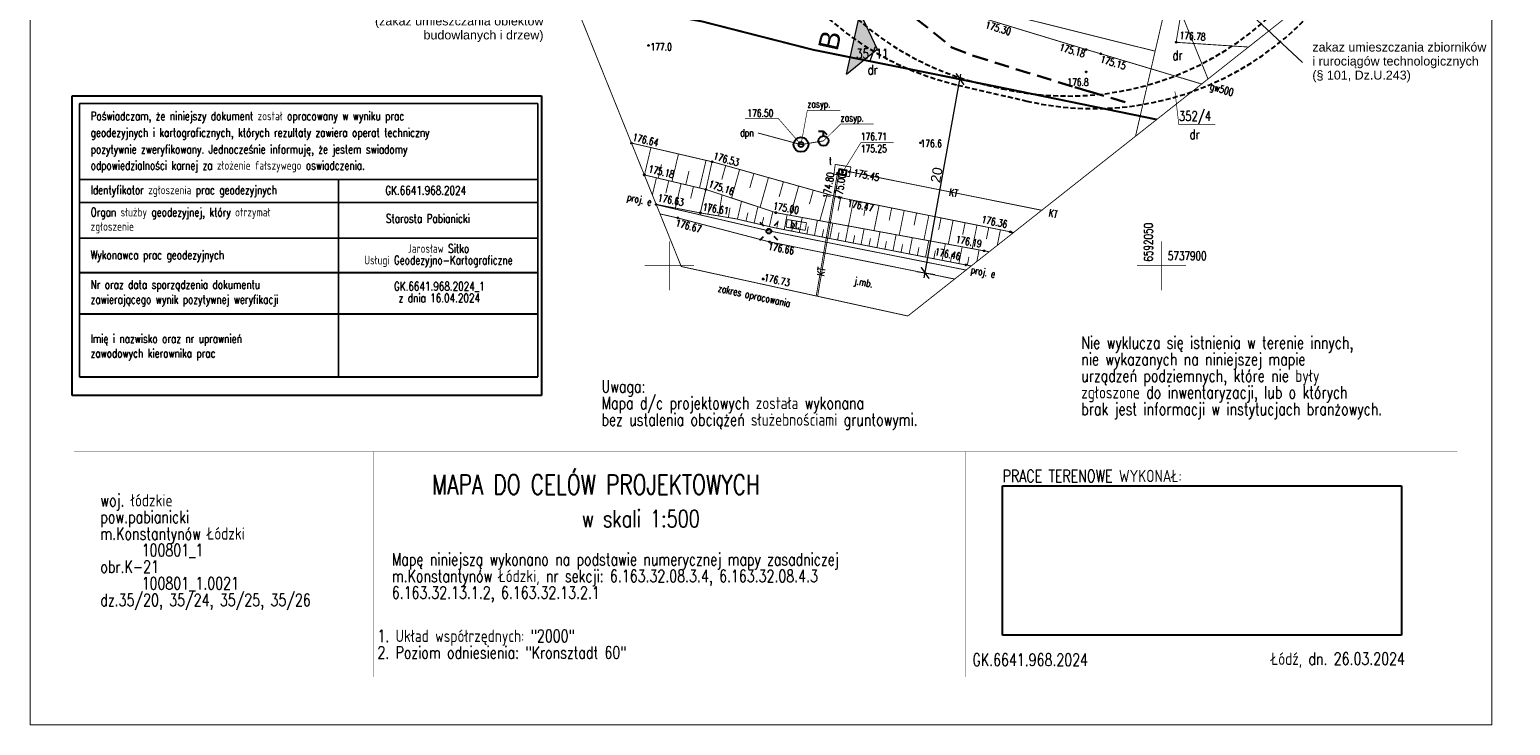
# Model space of a CAD drawing. Header units: metres. Extents: x 964 to 7125, y -212 to 9570.
# Tile 1 of 185: x 1580 to 1730, y 137 to 208. Entities that reach past the tile are written whole.
import ezdxf
from ezdxf import colors
from ezdxf.entities.mleader import LeaderData, LeaderLine
from ezdxf.enums import TextEntityAlignment as Align
from ezdxf.math import Vec2, Vec3

# ---------------------------------------------------------------- set-up
doc = ezdxf.new("R2010")
doc.units = ezdxf.units.M
doc.header["$XCLIPFRAME"] = 2
for name, pattern in [('1', [1.5, 1, -0.5]), ('1053', [2, 1.5, -0.5]), ('1081', [1.5, 1, -0.5]), ('1163', [2.5, 2, -0.5]), ('2217', [2, 1.5, -0.5]), ('2218', [1, 0.5, -0.5]), ('3820', [1.75, 1.25, -0.5]), ('CIĄGłA', [0]), ('DASH', [0.75, 0.5, -0.25]), ('DASHED', [0.75, 0.5, -0.25]), ('HIDDEN', [0.375, 0.25, -0.125])]:
    doc.linetypes.add(name, pattern=pattern)
for name, color, linetype, lineweight in [('AGP1_OPISY', 7, 'Continuous', 13), ('AGP1_WYMIARY', 7, 'Continuous', 15), ('IS-KD-opis', 96, 'Continuous', 30), ('LINIE PRZEKROJOWE', 7, 'Continuous', 9), ('STREFY GAZOCIĄG', 7, 'Continuous', 9)]:
    doc.layers.add(name, color=color, linetype=linetype, lineweight=lineweight)
for name, color, linetype in [('Dzialki', 7, 'Continuous'), ('GES_InneUrzadzeniaTowarzyszace', 7, 'Continuous'), ('GES_Rzedna', 7, 'Continuous'), ('GES_UrzadzeniaSiecElektroenerge', 7, 'Continuous'), ('Kontury', 7, 'Continuous'), ('Numery_dzialek', 7, 'Continuous'), ('Numery_uzytkow', 7, 'Continuous'), ('OT_Rzedna', 7, 'Continuous'), ('OT_Skarpa', 7, 'Continuous'), ('OT_ZagospodarowanieTerenu', 7, 'Continuous'), ('OTK_E_T_0', 7, 'Continuous'), ('OTK_E_T_3', 7, 'Continuous'), ('OTK_L_0', 7, 'Continuous'), ('OTK_L_4', 7, 'Continuous'), ('OTR_L_1', 7, 'Continuous'), ('OTR_T_0', 7, 'Continuous'), ('P_SUEP_L_0', 7, 'Continuous'), ('pieczatka', 7, 'Continuous'), ('RAMKA', 7, 'Continuous'), ('siatka_kwadratow', 7, 'Continuous'), ('skarpa', 7, 'Continuous'), ('SUGP_E_T_0', 7, 'Continuous'), ('SUGP_L_0', 7, 'Continuous'), ('SUGR_T_0', 7, 'Continuous'), ('SUL_E_T_0', 7, 'Continuous'), ('SUL_L_0', 7, 'Continuous'), ('SUNR_T_0', 7, 'Continuous'), ('SUP_L_1', 7, 'Continuous'), ('SUTR_T_0', 7, 'Continuous'), ('SUW_T_0', 7, 'Continuous'), ('SUW_T_3', 7, 'Continuous'), ('SUWP_L_0', 7, 'Continuous'), ('SUWR_T_0', 7, 'Continuous'), ('Uzytki', 7, 'Continuous'), ('WYMIARY', 9, 'Continuous'), ('wywiad', 7, 'Continuous'), ('zakres_poprawny', 7, 'Continuous'), ('ZP_strefy oddziaływania', 8, 'HIDDEN')]:
    doc.layers.add(name, color=color, linetype=linetype)
doc.styles.add('ARIAL', font='arial.ttf')
doc.styles.add('GENERATED_STYLE_2', font='arial.ttf')
doc.styles.add('IS-0.6', font='simplex.shx', dxfattribs={"width": 0.6})
doc.styles.add('STYL_ARIAL', font='simplex', dxfattribs={"width": 0.75, "oblique": 0.1})
picture_1 = doc.add_image_def('image1.jpg', size_in_pixel=(1754, 2481))

# ---------------------------------------------------------------- blocks, each defined once
blk = doc.blocks.new('PRZEKRÓJ TERENU OPIS PZT')
at = {"true_color": 0x636466}
h = blk.add_hatch(color=251, dxfattribs=at)
h.dxf.hatch_style = 1
h.paths.add_polyline_path([(2754.39, 31.61), (2751.91, 34.79), (2751.9, 28.45)])
h = blk.add_hatch(color=251, dxfattribs=at)
h.dxf.hatch_style = 1
h.paths.add_polyline_path([(2797.02, -21.78), (2793.85, -19.3), (2800.19, -19.3)])
h = blk.add_hatch(color=251, dxfattribs=at)
h.dxf.hatch_style = 1
h.paths.add_polyline_path([(2715.91, -22.07), (2712.74, -19.58), (2719.09, -19.58)])
h = blk.add_hatch(color=251, dxfattribs=at)
h.dxf.hatch_style = 1
h.paths.add_polyline_path([(2754.11, -69.64), (2751.64, -66.46), (2751.62, -72.81)])
at = {"color": 251, "true_color": 0x636466}
for points in [[(2751.91, 34.79), (2751.62, -72.81)], [(2751.91, 34.79), (2754.39, 31.61)], [(2751.9, 28.45), (2754.39, 31.61)], [(2712.74, -19.58), (2800.19, -19.3)], [(2793.85, -19.3), (2797.02, -21.78)], [(2800.19, -19.3), (2797.02, -21.78)], [(2712.74, -19.58), (2715.91, -22.07)], [(2719.09, -19.58), (2715.91, -22.07)], [(2751.64, -66.46), (2754.11, -69.64)], [(2751.62, -72.81), (2754.11, -69.64)]]:
    blk.add_lwpolyline(points, dxfattribs=at)
at = {"layer": 'AGP1_OPISY', "color": 251, "linetype": 'Continuous', "lineweight": 40, "true_color": 0x636466, "char_height": 2.05, "attachment_point": 1, "rotation": 269.8444, "style": 'ARIAL', "bg_fill": 3, "box_fill_scale": 1.5, "bg_fill_color": 256, "bg_fill_transparency": 0}
for insert in [(2749.97, 33.67), (2749.7, -67.59)]:
    blk.add_mtext('A', dxfattribs=dict(at, insert=insert))
at = {"layer": 'AGP1_OPISY', "color": 251, "linetype": 'Continuous', "lineweight": 40, "true_color": 0x636466, "char_height": 2.05, "attachment_point": 7, "style": 'ARIAL', "bg_fill": 3, "box_fill_scale": 1.5, "bg_fill_color": 256, "bg_fill_transparency": 0}
for insert in [(2714.76, -18.19), (2795.86, -17.91)]:
    blk.add_mtext('B', dxfattribs=dict(at, insert=insert))
blk = doc.blocks.new('_ArchTick')
at = {"layer": 'WYMIARY', "color": 0, "linetype": 'Continuous', "const_width": 0.15}
blk.add_lwpolyline([(-0.5, -0.5), (0.5, 0.5)], dxfattribs=at)
blk = doc.blocks.new('OTRS')
at = {"color": 0}
blk.add_circle((0, 0), 0.05, dxfattribs=at)
blk = doc.blocks.new('SUUS28')
at = {"color": 0}
for p, q in [((-0.5, 1), (0, 1)), ((0, 0.5), (0, 1)), ((0, 1), (0.35, 0.65))]:
    blk.add_line(p, q, dxfattribs=at)
blk.add_circle((0, 0), 0.5, dxfattribs=at)
blk = doc.blocks.new('OTRN')
at = {"color": 0}
blk.add_circle((0, 0), 0.05, dxfattribs=at)
blk = doc.blocks.new('SUEO')
at = {"color": 0}
for p, q in [((-0.9, 0.9), (-0.55, 0.55)), ((0.9, 0.9), (0.55, 0.55)), ((-0.9, -0.9), (-0.55, -0.55)), ((0.9, -0.9), (0.55, -0.55))]:
    blk.add_line(p, q, dxfattribs=at)
blk.add_circle((0, 0), 0.25, dxfattribs=at)
blk = doc.blocks.new('SURS')
at = {"color": 0}
blk.add_circle((0, 0), 0.05, dxfattribs=at)
blk = doc.blocks.new('SUPW2')
at = {"color": 0}
blk.add_lwpolyline([(-0.4, -0.25), (0.4, -0.25), (0.4, 0.25), (-0.4, 0.25)], close=True, dxfattribs=at)
blk = doc.blocks.new('SUUS13')
at = {"color": 0}
for radius in [0.75, 0.25]:
    blk.add_circle((0, 0), radius, dxfattribs=at)
blk = doc.blocks.new('RTPW02')
at = {"color": 0}
blk.add_circle((0, 0), 0.05, dxfattribs=at)
blk = doc.blocks.new('_None', base_point=(2.5, 0))

msp = doc.modelspace()

# ---------------------------------------------------------------- linework, layer by layer
at = {"layer": 'AGP1_WYMIARY', "color": 18, "true_color": 0x000000}
msp.add_line((1669.981, 183.163), (1671.807, 182.834), dxfattribs=at)
at = {"layer": 'OTK_L_0', "color": 8, "linetype": '1053', "const_width": 0.09}
for points in [[(1643.897, 189.005), (1645.713, 188.592)], [(1645.713, 188.592), (1643.897, 189.005)], [(1655.019, 186.165), (1645.713, 188.592)], [(1673.829, 182.391), (1655.019, 186.165)]]:
    msp.add_lwpolyline(points, dxfattribs=at)
at = {"layer": 'OTK_L_4', "color": 251, "linetype": '1053', "true_color": 0x636466, "const_width": 0.09}
for points in [[(1656.818, 188.432), (1656.691, 187.662)], [(1658.775, 188.109), (1656.818, 188.432)], [(1658.648, 187.339), (1658.775, 188.109)], [(1656.691, 187.662), (1658.648, 187.339)]]:
    msp.add_lwpolyline(points, dxfattribs=at)
at = {"layer": 'OTR_L_1', "color": 8, "linetype": '3820', "const_width": 0.09}
for points in [[(1648.774, 188.975), (1648.959, 190.105)], [(1650.841, 188.636), (1651.004, 189.63)], [(1662.243, 190.65), (1661.979, 189.337)], [(1679.819, 187.12), (1662.111, 190.676)], [(1664.858, 190.125), (1664.599, 188.833)], [(1667.43, 189.608), (1667.175, 188.339)], [(1647.989, 189.103), (1651.539, 188.521)], [(1651.539, 188.521), (1655.566, 187.591)], [(1652.628, 188.27), (1652.828, 189.138)], [(1654.25, 187.895), (1654.433, 188.688)], [(1655.667, 189.131), (1677.337, 185.16)], [(1655.667, 189.131), (1677.337, 185.16)], [(1655.756, 187.554), (1655.902, 188.308)], [(1657.275, 187.259), (1657.423, 188.021)], [(1669.958, 189.101), (1669.708, 187.852)], [(1672.444, 188.601), (1672.198, 187.374)], [(1674.888, 188.111), (1674.645, 186.904)], [(1655.566, 187.591), (1675.506, 183.715)], [(1658.811, 186.961), (1658.96, 187.731)], [(1660.363, 186.659), (1660.514, 187.437)], [(1661.932, 186.354), (1662.085, 187.141)], [(1663.518, 186.046), (1663.673, 186.841)], [(1665.122, 185.734), (1665.278, 186.538)], [(1677.29, 187.628), (1677.052, 186.442)], [(1678.476, 187.39), (1678.159, 185.81)], [(1679.652, 187.154), (1679.613, 186.957)], [(1666.743, 185.419), (1666.901, 186.231)], [(1668.381, 185.1), (1668.541, 185.922)], [(1670.037, 184.778), (1670.198, 185.609)], [(1671.711, 184.453), (1671.874, 185.292)], [(1673.403, 184.124), (1673.568, 184.972)], [(1675.114, 183.791), (1675.281, 184.649)]]:
    msp.add_lwpolyline(points, dxfattribs=at)
at = {"layer": 'P_SUEP_L_0', "color": 251, "linetype": '1163', "true_color": 0x636466, "const_width": 0.09}
for points in [[(1654.987, 187.278), (1643.519, 189.943)], [(1674.983, 183.303), (1654.987, 187.278)]]:
    msp.add_lwpolyline(points, dxfattribs=at)
at = {"layer": 'pieczatka', "color": 6, "const_width": 0.175}
for points in [[(1584.918, 172.439), (1584.918, 200.222)], [(1584.918, 190.171), (1631.489, 190.171)], [(1584.918, 186.539), (1631.489, 186.539)], [(1584.918, 183.035), (1631.489, 183.035)], [(1584.918, 178.839), (1631.489, 178.839)], [(1584.918, 172.439), (1631.489, 172.439)]]:
    msp.add_lwpolyline(points, dxfattribs=at)
at = {"layer": 'RAMKA', "color": 7}
for points in [[(1584.363, 164.865, -0.015, -0.015, 0), (1724.888, 164.865, -0.015, -0.015, 0)], [(1584.363, 164.865, -0.015, -0.015, 0), (1584.363, 141.955, -0.015, -0.015, 0)], [(1614.794, 164.865, -0.015, -0.015, 0), (1614.794, 141.955, -0.015, -0.015, 0)], [(1674.957, 164.865, -0.015, -0.015, 0), (1674.957, 141.955, -0.015, -0.015, 0)], [(1724.888, 164.865, -0.015, -0.015, 0), (1724.888, 141.955, -0.015, -0.015, 0)], [(1584.363, 141.955, -0.015, -0.015, 0), (1724.888, 141.955, -0.015, -0.015, 0)]]:
    msp.add_lwpolyline(points, format="xyseb", dxfattribs=at)
at = {"layer": 'siatka_kwadratow', "color": 7, "const_width": 0.09}
for points in [[(1579.902, 347.095), (1579.902, 137.095)], [(1579.902, 137.095), (1728.402, 137.095)]]:
    msp.add_lwpolyline(points, dxfattribs=at)
at = {"layer": 'siatka_kwadratow', "color": 251, "true_color": 0x636466, "const_width": 0.065}
for points in [[(1644.842, 181.235), (1644.842, 186.235)], [(1694.842, 181.235), (1694.842, 186.235)], [(1642.342, 183.735), (1647.342, 183.735)], [(1692.342, 183.735), (1697.342, 183.735)]]:
    msp.add_lwpolyline(points, dxfattribs=at)
at = {"layer": 'skarpa', "color": 8, "const_width": 0.09}
for points in [[(1651.759, 188.471), (1652.179, 190.289)], [(1653.457, 188.078), (1653.84, 189.738)], [(1663.556, 190.386), (1663.033, 187.782)], [(1666.15, 189.865), (1665.635, 187.305)], [(1655.007, 187.721), (1655.356, 189.235)], [(1656.514, 187.407), (1656.808, 188.922)], [(1658.041, 187.11), (1658.339, 188.642)], [(1659.585, 186.81), (1659.886, 188.358)], [(1661.146, 186.507), (1661.45, 188.072)], [(1668.7, 189.353), (1668.194, 186.836)], [(1671.206, 188.85), (1670.709, 186.375)], [(1673.671, 188.355), (1673.182, 185.922)], [(1662.723, 186.2), (1663.031, 187.782)], [(1664.318, 185.89), (1664.629, 187.489)], [(1665.93, 185.577), (1666.244, 187.193)], [(1667.56, 185.26), (1667.877, 186.894)], [(1669.207, 184.94), (1669.528, 186.591)], [(1676.094, 187.868), (1675.614, 185.476)], [(1670.872, 184.616), (1671.196, 186.286)], [(1672.555, 184.289), (1672.883, 185.977)], [(1674.256, 183.958), (1674.588, 185.664)], [(1676.082, 184.17), (1676.311, 185.348)]]:
    msp.add_lwpolyline(points, dxfattribs=at)

# ---------------------------------------------------------------- block references
at = {"layer": 'AGP1_WYMIARY', "color": 18, "true_color": 0x000000, "rotation": 259.7793918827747}
msp.add_blockref('_ArchTick', (1670.823, 183.012), dxfattribs=at)
at = {"layer": 'GES_UrzadzeniaSiecElektroenerge', "color": 251, "true_color": 0x636466}
msp.add_blockref('SUEO', (1654.952, 187.255), dxfattribs=at)
at = {"layer": 'LINIE PRZEKROJOWE', "color": 8, "linetype": 'CIĄGłA', "lineweight": 5, "rotation": 77.33843703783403}
msp.add_blockref('PRZEKRÓJ TERENU OPIS PZT', (1049.122, -2439.278), dxfattribs=at)
at = {"layer": 'OT_Rzedna', "color": 251, "true_color": 0x636466}
for p in [(1643.502, 189.975), (1647.992, 189.105), (1679.482, 187.185), (1676.832, 185.255), (1674.962, 183.825)]:
    msp.add_blockref('OTRS', p, dxfattribs=at)
at = {"layer": 'OTR_T_0', "color": 8, "rotation": 345.99775}
for p in [(1662.111, 190.676), (1645.713, 188.592), (1655.667, 189.131), (1655.019, 186.165), (1654.379, 182.394)]:
    msp.add_blockref('OTRS', p, dxfattribs=at)

# ---------------------------------------------------------------- texts
at = {"layer": 'OT_Rzedna', "color": 251, "true_color": 0x636466, "style": 'STYL_ARIAL', "width": 0.75}
for s, rotation, p in [('176.61', 350.3851, (1648.306, 190.109)), ('176.46', 348.556, (1671.89, 185.56))]:
    msp.add_text(s, height=0.75, rotation=rotation, dxfattribs=at).set_placement(p, align=Align.TOP_LEFT)
for s, rotation, p in [('176.36', 348.416, (1676.456, 187.883)), ('176.19', 349.3446, (1673.847, 185.849))]:
    msp.add_text(s, height=0.75, rotation=rotation, dxfattribs=at).set_placement(p, align=Align.BOTTOM_LEFT)
at = {"layer": 'OTK_E_T_0', "color": 251, "true_color": 0x636466, "style": 'STYL_ARIAL', "width": 0.75}
msp.add_text('j.mb.', height=0.75, rotation=348.6544, dxfattribs=at).set_placement((1664.597, 182.056), align=Align.MIDDLE_CENTER)
at = {"layer": 'OTK_E_T_3', "color": 251, "true_color": 0x636466, "style": 'STYL_ARIAL', "width": 0.75}
msp.add_text('bt.', height=0.75, rotation=352.747, dxfattribs=at).set_placement((1657.641, 187.936), align=Align.MIDDLE_CENTER)
at = {"layer": 'OTR_T_0', "color": 251, "true_color": 0x636466, "style": 'STYL_ARIAL', "width": 0.75}
msp.add_text('175.00', height=0.75, rotation=349.6156, dxfattribs=at).set_placement((1655.287, 189.243), align=Align.BOTTOM_LEFT)
for s, rotation, p in [('176.47', 348.6453, (1663.037, 190.484)), ('176.67', 345.3829, (1645.61, 188.477)), ('176.66', 348.6544, (1654.983, 186.123)), ('176.73', 347.6743, (1654.568, 182.932))]:
    msp.add_text(s, height=0.75, rotation=rotation, dxfattribs=at).set_placement(p, align=Align.TOP_LEFT)
at = {"layer": 'P_SUEP_L_0', "color": 251, "true_color": 0x636466, "style": 'STYL_ARIAL', "width": 0.75}
msp.add_text('proj. e', height=0.75, rotation=348.7564, dxfattribs=at).set_placement((1675.556, 183.731), align=Align.TOP_LEFT)
at = {"layer": 'pieczatka', "color": 1, "style": 'STYL_ARIAL', "width": 0.75}
for s, p in [('Identyfikator zgłoszenia prac geodezyjnych', (1586.058, 190.739)), ('Organ służby geodezyjnej, który otrzymał', (1586.058, 188.485)), ('zgłoszenie', (1586.058, 187.034)), ('Wykonawca prac geodezyjnych', (1586.058, 184.138)), ('Nr oraz data sporządzenia dokumentu', (1586.058, 181.127)), ('zawierającego wynik pozytywnej weryfikacji', (1586.058, 179.621)), ('Imię i nazwisko oraz nr uprawnień', (1586.058, 175.635)), ('zawodowych kierownika prac', (1586.058, 174.153))]:
    msp.add_text(s, height=0.875, dxfattribs=at).set_placement(p, align=Align.BOTTOM_LEFT)
at = {"layer": 'pieczatka', "color": 5, "style": 'STYL_ARIAL', "width": 0.75}
msp.add_text('Starosta Pabianicki', height=0.875, dxfattribs=at).set_placement((1616.05, 187.843), align=Align.BOTTOM_LEFT)
for s, p in [('Jarosław Sitko', (1621.39, 185.059)), ('Usługi Geodezyjno-Kartograficzne', (1621.39, 183.878)), ('GK.6641.968.2024_1', (1621.481, 181.214)), ('z dnia 16.04.2024', (1621.481, 180.033))]:
    msp.add_text(s, height=0.875, dxfattribs=at).set_placement(p, align=Align.CENTER)
at = {"layer": 'RAMKA', "color": 7, "style": 'STYL_ARIAL', "width": 0.75}
for s, p in [('Nie wyklucza się istnienia w terenie innych,', (1686.688, 175.316)), ('nie wykazanych na niniejszej mapie', (1686.688, 173.628)), ('urządzeń podziemnych, które nie były', (1686.688, 171.941)), ('Uwaga:', (1637.95, 170.86)), ('zgłoszone do inwentaryzacji, lub o których', (1686.688, 170.253)), ('Mapa d/c projektowych została wykonana', (1637.95, 169.172)), ('brak jest informacji w instytucjach branżowych.', (1686.688, 168.566)), ('bez ustalenia obciążeń służebnościami gruntowymi.', (1637.95, 167.485)), ('woj. łódzkie', (1587.046, 159.289)), ('pow.pabianicki', (1587.046, 157.601)), ('m.Konstantynów Łódzki', (1587.046, 155.914)), ('      100801_1', (1587.046, 154.226)), ('obr.K-21', (1587.046, 152.539)), ('Mapę niniejszą wykonano na podstawie numerycznej mapy zasadniczej', (1616.648, 153.288)), ('      100801_1.0021', (1587.046, 150.851)), ('m.Konstantynów Łódzki, nr sekcji: 6.163.32.08.3.4, 6.163.32.08.4.3', (1616.648, 151.6)), ('dz.35/20, 35/24, 35/25, 35/26', (1587.046, 149.164)), ('6.163.32.13.1.2, 6.163.32.13.2.1', (1616.648, 149.913)), ('1. Układ współrzędnych: "2000"', (1615.187, 145.515)), ('2. Poziom odniesienia: "Kronsztadt 60"', (1615.187, 143.828))]:
    msp.add_text(s, height=1.25, dxfattribs=at).set_placement(p)
for s, height, p in [('MAPA DO CELÓW PROJEKTOWYCH', 2, (1620.734, 159.916)), ('PRACE TERENOWE WYKONAŁ:', 1.25, (1678.7, 161.385)), ('w skali 1:500', 1.75, (1635.961, 156.652)), ('Łódź, dn. 26.03.2024', 1.25, (1705.976, 142.817)), ('GK.6641.968.2024', 1.25, (1675.643, 142.71))]:
    msp.add_text(s, height=height, dxfattribs=at).set_placement(p, align=Align.BOTTOM_LEFT)
at = {"layer": 'siatka_kwadratow', "color": 251, "true_color": 0x636466, "style": 'STYL_ARIAL', "width": 0.75}
msp.add_text('6592050', height=0.875, rotation=90, dxfattribs=at).set_placement((1694.205, 184.157), align=Align.BOTTOM_LEFT)
msp.add_text('5737900', height=0.875, dxfattribs=at).set_placement((1695.485, 184.05), align=Align.BOTTOM_LEFT)
at = {"layer": 'SUL_E_T_0', "color": 251, "true_color": 0x636466, "style": 'STYL_ARIAL', "width": 0.75}
for rotation, p in [(348.674, (1683.835, 189.037)), (80.074, (1660.273, 183.149))]:
    msp.add_text('KT', height=0.75, rotation=rotation, dxfattribs=at).set_placement(p, align=Align.MIDDLE_CENTER)
at = {"layer": 'zakres_poprawny', "color": 251, "true_color": 0x636466, "style": 'STYL_ARIAL', "width": 0.75}
msp.add_text('zakres opracowania', height=0.75, rotation=347.6743, dxfattribs=at).set_placement((1649.675, 180.908), align=Align.BOTTOM_LEFT)

# ---------------------------------------------------------------- pictures from other files: only their frames are drawn
at = {"linetype": 'ByBlock'}
image = msp.add_image(picture_1, insert=(1579.937, 137.095), size_in_units=(148.464, 210), dxfattribs=at)
image.set_boundary_path([(1166.315, 2193.523), (1645.152, 2372.83)])

# ---------------------------------------------------------------- next in the draw order: linework, layer by layer
at = {"color": 217, "linetype": 'DASHED', "ltscale": 2, "true_color": 0x93278f, "const_width": 0.2}
msp.add_lwpolyline([(1694.352, 198.595), (1677.808, 201.992), (1659.464, 205.672), (1648.161, 208.558), (1642.849, 209.522), (1637.519, 210.949), (1627.597, 228.948)], dxfattribs=at)
at = {"layer": 'AGP1_WYMIARY', "color": 18, "true_color": 0x000000}
for p, q in [((1670.734, 182.52), (1674.461, 203.19)), ((1673.53, 202.85), (1675.356, 202.521))]:
    msp.add_line(p, q, dxfattribs=at)
at = {"layer": 'Dzialki', "color": 8, "const_width": 0.09}
for points in [[(1694.192, 205.535), (1695.732, 212.165)], [(1699.565, 202.71), (1695.732, 212.165)], [(1672.642, 210.905), (1694.192, 205.535)], [(1692.201, 196.896), (1694.192, 205.535)]]:
    msp.add_lwpolyline(points, dxfattribs=at)
at = {"layer": 'GES_Rzedna', "color": 8, "const_width": 0.065}
msp.add_lwpolyline([(1662.432, 193.235), (1664.291, 196.234), (1667.645, 196.234)], dxfattribs=at)
at = {"layer": 'Kontury', "color": 251, "linetype": '2217', "true_color": 0x636466, "const_width": 0.09}
msp.add_lwpolyline([(1695.732, 212.165), (1699.565, 202.71)], dxfattribs=at)
at = {"layer": 'Numery_dzialek', "color": 251, "true_color": 0x636466, "const_width": 0.065}
msp.add_lwpolyline([(1696.207, 201.471), (1696.595, 198.094), (1700.309, 198.094)], dxfattribs=at)
at = {"layer": 'OT_Skarpa', "color": 251, "linetype": '3820', "true_color": 0x636466, "const_width": 0.09}
for points in [[(1649.182, 194.305), (1640.992, 196.205), (1642.302, 192.965), (1648.562, 191.485), (1649.182, 194.305)], [(1642.302, 192.965), (1643.502, 189.975), (1647.992, 189.105), (1648.562, 191.485), (1642.302, 192.965)]]:
    msp.add_lwpolyline(points, dxfattribs=at)
at = {"layer": 'OT_Skarpa', "color": 251, "true_color": 0x636466, "const_width": 0.09}
for points in [[(1642.316, 192.962), (1642.974, 195.745)], [(1643.714, 192.631), (1644.044, 194.026)], [(1645.112, 192.301), (1645.773, 195.096)], [(1647.909, 191.639), (1648.572, 194.446)], [(1643.531, 192.674), (1643.119, 190.93)], [(1646.51, 191.97), (1646.842, 193.371)], [(1644.786, 192.378), (1644.486, 191.11)], [(1646.04, 192.081), (1645.453, 189.597)], [(1647.295, 191.785), (1647.007, 190.568)], [(1648.549, 191.488), (1647.986, 189.106)]]:
    msp.add_lwpolyline(points, dxfattribs=at)
at = {"layer": 'OT_ZagospodarowanieTerenu', "color": 251, "linetype": '1081', "true_color": 0x636466, "const_width": 0.09}
msp.add_lwpolyline([(1718.542, 260.235), (1716.922, 265.535), (1697.322, 266.435), (1683.672, 254.995), (1678.992, 234.455), (1682.282, 232.495), (1682.662, 227.255), (1698.832, 221.325), (1696.322, 206.435), (1703.682, 205.955), (1707.562, 209.025), (1708.492, 217.075), (1711.172, 228.515), (1709.932, 235.265), (1708.172, 239.455), (1710.772, 242.145), (1715.712, 241.735), (1717.062, 247.255), (1716.642, 251.005), (1718.542, 260.235)], dxfattribs=at)
at = {"layer": 'OTR_L_1', "color": 8, "linetype": '3820', "const_width": 0.09}
for points in [[(1649.176, 194.306), (1649.175, 194.263)], [(1662.111, 190.676), (1649.181, 194.306)], [(1650.567, 193.917), (1650.17, 192.502)], [(1653.43, 193.114), (1653.014, 191.632)], [(1648.562, 191.485), (1655.667, 189.131)], [(1648.562, 191.485), (1655.667, 189.131)], [(1656.429, 192.272), (1655.993, 190.72)], [(1659.468, 191.418), (1659.07, 190)]]:
    msp.add_lwpolyline(points, dxfattribs=at)
at = {"layer": 'pieczatka', "color": 6, "const_width": 0.175}
for points in [[(1584.918, 200.222), (1631.489, 200.222)], [(1631.489, 200.222), (1631.489, 172.439)], [(1584.918, 192.514), (1631.489, 192.514)], [(1611.238, 192.514), (1611.238, 172.439)]]:
    msp.add_lwpolyline(points, dxfattribs=at)
at = {"layer": 'siatka_kwadratow', "color": 7, "const_width": 0.09}
msp.add_lwpolyline([(1728.402, 137.095), (1728.402, 347.095)], dxfattribs=at)
at = {"layer": 'skarpa', "color": 8, "const_width": 0.09}
for points in [[(1651.982, 193.52), (1651.169, 190.624)], [(1654.912, 192.697), (1654.061, 189.664)], [(1657.981, 191.836), (1657.145, 188.861)], [(1660.887, 191.02), (1660.128, 188.314)], [(1649.847, 188.799), (1650.199, 190.946)]]:
    msp.add_lwpolyline(points, dxfattribs=at)
at = {"layer": 'STREFY GAZOCIĄG', "color": 8, "linetype": 'DASH', "lineweight": 30, "ltscale": 3}
msp.add_lwpolyline([(1630.417, 240.123), (1630.68, 240.013), (1630.794, 239.923), (1644.076, 229.517), (1648.522, 226.022), (1653.313, 222.111), (1661.184, 215.575), (1662.878, 214.437), (1673.554, 205.925), (1675.755, 205.05), (1686.048, 201.871), (1687.54, 201.433), (1691.405, 200.276)], dxfattribs=at)
msp.add_lwpolyline([(1630.417, 240.123), (1630.68, 240.013), (1630.794, 239.923), (1644.076, 229.517), (1648.522, 226.022), (1653.313, 222.111), (1661.184, 215.575), (1662.878, 214.437), (1673.554, 205.925), (1675.755, 205.05), (1686.048, 201.871), (1687.54, 201.433), (1691.405, 200.276)], dxfattribs=at)
at = {"layer": 'STREFY GAZOCIĄG', "color": 8, "lineweight": 15}
msp.add_lwpolyline([(1686.589, 225.499), (1709.167, 204.392), (1709.167, 204.392)], dxfattribs=at)
at = {"layer": 'SUGP_L_0', "color": 8, "const_width": 0.09}
for points in [[(1687.202, 205.701), (1677.086, 208.775)], [(1688.677, 205.268), (1687.202, 205.701)], [(1698.921, 202.202), (1688.677, 205.268)]]:
    msp.add_lwpolyline(points, dxfattribs=at)
at = {"layer": 'SUL_L_0', "color": 251, "true_color": 0x636466, "const_width": 0.09}
for points in [[(1661.919, 193.14), (1659.765, 180.669)], [(1659.905, 180.638), (1662.062, 193.113)], [(1663.146, 193.289), (1682.677, 189.377)]]:
    msp.add_lwpolyline(points, dxfattribs=at)
at = {"layer": 'SUP_L_1', "color": 251, "true_color": 0x636466, "const_width": 0.09}
for points in [[(1661.696, 194.028), (1661.562, 193.041)], [(1663.289, 193.776), (1661.696, 194.028)], [(1661.562, 193.041), (1663.133, 192.792)], [(1663.133, 192.792), (1663.289, 193.776)]]:
    msp.add_lwpolyline(points, dxfattribs=at)
at = {"layer": 'SUWP_L_0', "color": 8, "const_width": 0.09}
msp.add_lwpolyline([(1660.503, 196.423), (1658.216, 196.047), (1653.833, 197.23)], dxfattribs=at)
at = {"layer": 'SUWR_T_0', "color": 251, "true_color": 0x636466, "const_width": 0.065}
msp.add_lwpolyline([(1658.216, 196.047), (1655.89, 198.719), (1652.535, 198.719)], dxfattribs=at)
at = {"layer": 'Uzytki', "color": 251, "linetype": '2218', "true_color": 0x636466, "const_width": 0.09}
msp.add_lwpolyline([(1699.565, 202.71), (1695.732, 212.165)], dxfattribs=at)
at = {"layer": 'wywiad', "color": 251, "true_color": 0x636466, "const_width": 0.065}
for points in [[(1658.216, 196.047), (1658.862, 199.534), (1662.216, 199.534)], [(1660.503, 196.423), (1662.24, 198.127), (1665.595, 198.127)]]:
    msp.add_lwpolyline(points, dxfattribs=at)
at = {"layer": 'zakres_poprawny', "color": 251, "linetype": '1', "true_color": 0x636466, "const_width": 0.09}
msp.add_lwpolyline([(1643.241, 312.136), (1641.302, 313.015), (1611.152, 309.925), (1601.592, 293.145), (1617.412, 258.385), (1634.602, 253.505), (1627.692, 229.175), (1646.052, 183.665), (1669.072, 178.635), (1703.678, 205.957)], dxfattribs=at)
at = {"layer": 'zakres_poprawny', "color": 8, "linetype": '1', "const_width": 0.09}
msp.add_lwpolyline([(1703.678, 205.957), (1707.792, 209.205), (1721.582, 265.805), (1722.632, 277.085), (1711.972, 284.135), (1661.582, 296.825), (1651.852, 308.235), (1643.241, 312.136)], dxfattribs=at)
at = {"layer": 'ZP_strefy oddziaływania', "color": 8, "ltscale": 2}
msp.add_lwpolyline([(1717.151, 222.935), (1717.607, 224.907, 0.4142136), (1695.142, 260.898), (1688.104, 262.526, 0.4142136), (1652.113, 240.061), (1651.657, 238.089, 0.4142136), (1674.122, 202.099), (1681.16, 200.47, 0.4142136)], format="xyb", close=True, dxfattribs=at)
at = {"layer": 'ZP_strefy oddziaływania', "color": 8, "ltscale": 2, "elevation": 0}
msp.add_lwpolyline([(1692.137, 260.857), (1690.577, 261.213, 0.4142136), (1654.654, 238.641), (1654.509, 238.007, 0.4142136), (1677.081, 202.083), (1678.641, 201.727, 0.4142136), (1714.565, 224.3), (1714.709, 224.933, 0.4142136)], format="xyb", close=True, dxfattribs=at)

# ---------------------------------------------------------------- next in the draw order: block references
at = {"layer": 'AGP1_WYMIARY', "color": 18, "true_color": 0x000000, "rotation": 79.77939188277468}
msp.add_blockref('_ArchTick', (1674.372, 202.698), dxfattribs=at)
at = {"layer": 'GES_InneUrzadzeniaTowarzyszace', "color": 251, "true_color": 0x636466, "rotation": 350.5576599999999}
msp.add_blockref('SUPW2', (1662.432, 193.235), dxfattribs=at)
at = {"layer": 'GES_Rzedna', "color": 251, "true_color": 0x636466}
msp.add_blockref('SURS', (1662.432, 193.235), dxfattribs=at)
at = {"layer": 'OT_Rzedna', "color": 251, "true_color": 0x636466}
for name, p in [('OTRN', (1642.722, 206.115)), ('RTPW02', (1696.32, 206.438)), ('OTRN', (1687.182, 203.435)), ('OTRS', (1640.992, 196.205)), ('OTRN', (1670.362, 196.225)), ('OTRS', (1649.182, 194.305)), ('OTRS', (1642.302, 192.965)), ('OTRS', (1648.562, 191.485))]:
    msp.add_blockref(name, p, dxfattribs=at)
at = {"layer": 'SUGR_T_0', "color": 251, "true_color": 0x636466}
for p in [(1687.202, 205.701), (1688.677, 205.268)]:
    msp.add_blockref('OTRS', p, dxfattribs=at)
at = {"layer": 'SUNR_T_0', "color": 251, "true_color": 0x636466}
for p in [(1661.919, 193.14), (1662.062, 193.113), (1663.146, 193.289)]:
    msp.add_blockref('OTRS', p, dxfattribs=at)
at = {"layer": 'SUTR_T_0', "color": 251, "true_color": 0x636466}
msp.add_blockref('OTRS', (1662.415, 193.41), dxfattribs=at)
at = {"layer": 'SUW_T_0', "color": 251, "true_color": 0x636466}
msp.add_blockref('SUUS28', (1660.503, 196.423), dxfattribs=at)
at = {"layer": 'SUW_T_3', "color": 251, "true_color": 0x636466}
msp.add_blockref('SUUS13', (1658.216, 196.047), dxfattribs=at)

# ---------------------------------------------------------------- next in the draw order: texts
at = {"layer": 'AGP1_WYMIARY', "color": 18, "true_color": 0x000000, "insert": (1671.997, 192.963), "char_height": 1, "attachment_point": 5, "rotation": 79.77939, "style": 'ARIAL'}
msp.add_mtext('\\A1;20', dxfattribs=at)
at = {"layer": 'GES_InneUrzadzeniaTowarzyszace', "color": 251, "true_color": 0x636466, "style": 'STYL_ARIAL', "width": 0.75}
msp.add_text('t', height=0.75, dxfattribs=at).set_placement((1661.051, 193.809), align=Align.BOTTOM_LEFT)
at = {"layer": 'GES_Rzedna', "color": 251, "true_color": 0x636466, "style": 'STYL_ARIAL', "width": 0.75}
msp.add_text('176.71', height=0.75, dxfattribs=at).set_placement((1664.291, 196.275), align=Align.BOTTOM_LEFT)
at = {"layer": 'Numery_dzialek', "color": 114, "true_color": 0x139b48, "style": 'STYL_ARIAL', "width": 0.75}
msp.add_text('35/11', height=1, dxfattribs=at).set_placement((1663.823, 205.777), align=Align.TOP_LEFT)
msp.add_text('352/4', height=1, dxfattribs=at).set_placement((1696.595, 198.15), align=Align.BOTTOM_LEFT)
at = {"layer": 'Numery_uzytkow', "color": 251, "true_color": 0x636466, "style": 'STYL_ARIAL', "width": 0.75}
for p in [(1696.462, 205.117), (1665.498, 203.655), (1698.204, 197.091)]:
    msp.add_text('dr', height=1, dxfattribs=at).set_placement(p, align=Align.MIDDLE_CENTER)
at = {"layer": 'OT_Rzedna', "color": 251, "true_color": 0x636466, "style": 'STYL_ARIAL', "width": 0.75}
for s, p in [('177.0', (1642.925, 205.985)), ('176.8', (1685.267, 202.392)), ('176.6', (1670.362, 196.163))]:
    msp.add_text(s, height=0.75, dxfattribs=at).set_placement(p, align=Align.MIDDLE_LEFT)
for s, rotation, p in [('176.78', 356.2686, (1696.699, 207.525)), ('176.63', 349.034, (1643.769, 191.034))]:
    msp.add_text(s, height=0.75, rotation=rotation, dxfattribs=at).set_placement(p, align=Align.TOP_LEFT)
for s, rotation, p in [('176.64', 346.562, (1641.001, 196.246)), ('176.53', 344.2018, (1649.193, 194.345)), ('175.18', 346.4154, (1642.603, 193.027)), ('175.16', 341.4245, (1648.683, 191.514))]:
    msp.add_text(s, height=0.75, rotation=rotation, dxfattribs=at).set_placement(p, align=Align.BOTTOM_LEFT)
at = {"layer": 'P_SUEP_L_0', "color": 251, "true_color": 0x636466, "style": 'STYL_ARIAL', "width": 0.75}
msp.add_text('proj. e', height=0.75, rotation=346.9167, dxfattribs=at).set_placement((1640.663, 191.123), align=Align.TOP_LEFT)
at = {"layer": 'pieczatka', "color": 1, "style": 'STYL_ARIAL', "width": 0.75}
for s, p in [('Poświadczam, że niniejszy dokument został opracowany w wyniku prac', (1586.058, 198.252)), ('geodezyjnych i kartograficznych, których rezultaty zawiera operat techniczny', (1586.058, 196.57)), ('pozytywnie zweryfikowany. Jednocześnie informuję, że jestem swiadomy', (1586.058, 194.872)), ('odpowiedzialności karnej za złożenie fałszywego oswiadczenia.', (1586.058, 193.235))]:
    msp.add_text(s, height=0.875, dxfattribs=at).set_placement(p, align=Align.BOTTOM_LEFT)
at = {"layer": 'pieczatka', "color": 5, "style": 'STYL_ARIAL', "width": 0.75}
msp.add_text('GK.6641.968.2024', height=0.875, dxfattribs=at).set_placement((1615.99, 190.697), align=Align.BOTTOM_LEFT)
at = {"layer": 'STREFY GAZOCIĄG', "color": 8, "char_height": 0.9072, "line_spacing_factor": 0.93983, "style": 'GENERATED_STYLE_2'}
for s, insert, width, attachment_point in [('strefa kontrolowana gazociągu gw500 \\P(zakaz umieszczania obiektów budowlanych i drzew)', (1632.058, 208.469), 22.05394, 6), ('zakaz umieszczania zbiorników i rurociągów technologicznych \\P(§ 101, Dz.U.243)', (1710.164, 204.392), 17.6557, 4)]:
    msp.add_mtext(s, dxfattribs=dict(at, insert=insert, width=width, attachment_point=attachment_point))
at = {"layer": 'SUGP_E_T_0', "color": 251, "true_color": 0x636466, "style": 'STYL_ARIAL', "width": 0.75}
msp.add_text('gw500', height=0.75, rotation=343.3369, dxfattribs=at).set_placement((1700.968, 201.658), align=Align.MIDDLE_CENTER)
at = {"layer": 'SUGR_T_0', "color": 251, "true_color": 0x636466, "style": 'STYL_ARIAL', "width": 0.75}
for s, rotation, p in [('175.30', 343.639, (1676.989, 208.239)), ('175.15', 343.39, (1688.663, 204.758))]:
    msp.add_text(s, height=0.75, rotation=rotation, dxfattribs=at).set_placement(p, align=Align.MIDDLE_LEFT)
msp.add_text('175.18', height=0.75, rotation=343.892, dxfattribs=at).set_placement((1687.059, 205.241), align=Align.MIDDLE_RIGHT)
at = {"layer": 'SUL_E_T_0', "color": 251, "true_color": 0x636466, "style": 'STYL_ARIAL', "width": 0.75}
msp.add_text('KT', height=0.75, rotation=348.674, dxfattribs=at).set_placement((1673.716, 191.151), align=Align.MIDDLE_CENTER)
at = {"layer": 'SUNR_T_0', "color": 251, "true_color": 0x636466, "style": 'STYL_ARIAL', "width": 0.75}
msp.add_text('174.80', height=0.75, rotation=81.013, dxfattribs=at).set_placement((1661.826, 193.117), align=Align.BOTTOM_RIGHT)
msp.add_text('175.00', height=0.75, rotation=80.578, dxfattribs=at).set_placement((1662.045, 193.175), align=Align.TOP_RIGHT)
msp.add_text('175.45', height=0.75, rotation=348.615, dxfattribs=at).set_placement((1663.57, 193.208), align=Align.MIDDLE_LEFT)
at = {"layer": 'SUTR_T_0', "color": 251, "true_color": 0x636466, "style": 'STYL_ARIAL', "width": 0.75}
msp.add_text('175.25', height=0.75, dxfattribs=at).set_placement((1664.29, 196.009), align=Align.TOP_LEFT)
at = {"layer": 'SUWP_L_0', "color": 251, "true_color": 0x636466, "style": 'STYL_ARIAL', "width": 0.75}
msp.add_text('dpn', height=0.75, dxfattribs=at).set_placement((1652.72, 197.253), align=Align.MIDDLE_CENTER)
at = {"layer": 'SUWR_T_0', "color": 251, "true_color": 0x636466, "style": 'STYL_ARIAL', "width": 0.75}
msp.add_text('176.50', height=0.75, dxfattribs=at).set_placement((1655.416, 198.652), align=Align.BOTTOM_RIGHT)
at = {"layer": 'wywiad', "color": 251, "true_color": 0x636466, "style": 'STYL_ARIAL', "width": 0.75}
for p in [(1658.862, 199.576), (1662.24, 198.168)]:
    msp.add_text('zasyp.', height=0.75, dxfattribs=at).set_placement(p, align=Align.BOTTOM_LEFT)

# ---------------------------------------------------------------- next in the draw order: pictures from other files: only their frames are drawn
at = {"linetype": 'ByBlock'}
image = msp.add_image(picture_1, insert=(1581.239, 135.824), size_in_units=(148.464, 210), dxfattribs=at)
image.set_boundary_path([(34.194, 1710.677), (597.622, 2070.122)])

# ---------------------------------------------------------------- next in the draw order: leaders
at = {"layer": 'IS-KD-opis', "color": 8}
ml = msp.add_multileader_mtext('Standard', dxfattribs=at)
ml.set_content('6x zbiornik retencyjny wód opadowych\\Po łącznej pojemności 84m3\\P(6x 400x240x200cm, V=14m3)', color=8, style='IS-0.6')
ml.set_leader_properties(linetype='Continuous', lineweight=9)
ml.set_arrow_properties(name='NONE')
ml.build(insert=Vec2(0, 0))
ml.multileader.update_dxf_attribs({"has_dogleg": 0, "text_left_attachment_type": 6, "text_right_attachment_type": 6, "dogleg_length": 0, "arrow_head_size": 0.25})
ctx = ml.context
ctx.base_point, ctx.char_height, ctx.arrow_head_size, ctx.landing_gap_size, ctx.plane_origin = Vec3(1637.864, 218.474), 1, 0.25, 0.25, Vec3(1647.055, 223.078)
ctx.left_attachment, ctx.right_attachment, ctx.text_align_type = 6, 6, 2
notes = []
notes.append((ctx, [(1, (1, 1, 0), (1655.964, 218.474), (-1, 0), 0, [(0, [(1661.044, 235.48)], 0, [])])]))
ctx.mtext.insert, ctx.mtext.alignment, ctx.mtext.line_spacing_style, ctx.mtext.flow_direction = Vec3(1655.714, 219.808), 3, 2, 5
for ctx, leaders in notes:
    for number, flags, end, landing, length, lines in leaders:
        leader = LeaderData()
        leader.index, (leader.has_last_leader_line, leader.has_dogleg_vector, leader.attachment_direction) = number, flags
        leader.last_leader_point, leader.dogleg_vector, leader.dogleg_length = Vec3(end), Vec3(landing), length
        for number, points, colour, breaks in lines:
            line = LeaderLine()
            line.index, line.vertices, line.color, line.breaks = number, Vec3.list(points), colors.encode_raw_color(colour), breaks
            leader.lines.append(line)
        ctx.leaders.append(leader)

doc.saveas('drawing.dxf')
